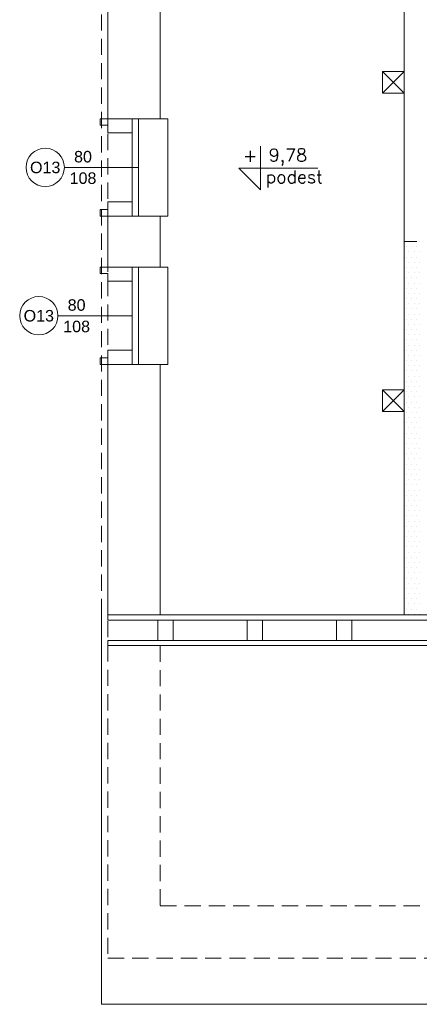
# Model space of a CAD drawing. Header units: millimetres. Extents: x -2274 to 12297, y -16157 to 26321.
# Tile 1 of 256: x -1769 to -1456, y -16157 to -15387. Entities that reach past the tile are written whole.
import ezdxf
from ezdxf.enums import TextEntityAlignment as Align

# ---------------------------------------------------------------- set-up
doc = ezdxf.new("R2010")
doc.units = ezdxf.units.MM
doc.linetypes.add('4002', pattern=[2, 1, -1])
doc.linetypes.add('DASHED', pattern=[19.05, 12.7, -6.35])
for name, color, linetype in [('-LI-WIDOK', 2, 'Continuous'), ('-MEBLE', 1, 'Continuous'), ('PROJEKTOWANE', 5, 'Continuous')]:
    doc.layers.add(name, color=color, linetype=linetype)
doc.layers.add('-ŚCIANY DZIAŁOWE', color=3, linetype='Continuous', lineweight=35)
doc.layers.add('-ŚCIANY NOŚNE', color=4, linetype='Continuous', lineweight=53)
doc.layers.add('DO USU', color=7, linetype='Continuous', true_color=0x969696)
doc.styles.add('ARIAL', font='arial.ttf', dxfattribs={"height": 0.5})
doc.styles.add('SIMPLEX', font='simplex')

msp = doc.modelspace()

# ---------------------------------------------------------------- linework, layer by layer
at = {"layer": '-LI-WIDOK', "color": 253, "linetype": 'DASHED', "lineweight": 13}
for p, q in [((-1699.96, -15000), (-1699.96, -16121)), ((-1704.96, -15268.5), (-1704.96, -15852.5)), ((-1658.96, -15876.5), (-1658.96, -16080)), ((-1658.96, -16080), (-40.96, -16080)), ((-1699.96, -16121), (0.04, -16121))]:
    msp.add_line(p, q, dxfattribs=at)
at = {"layer": '-LI-WIDOK', "color": 253, "lineweight": 13}
for p, q in [((-1704.96, -15852.5), (-1704.96, -16157)), ((-1699.96, -15852.5), (-1051.03, -15852.5)), ((-1699.96, -15852.5), (-1699.96, -15856.5)), ((-1699.96, -15856.5), (-1051.03, -15856.5)), ((-1660.8, -15872.5), (-1660.8, -15856.5)), ((-1660.8, -15856.5), (-1648.8, -15856.5)), ((-1648.8, -15856.5), (-1648.8, -15872.5)), ((-1590.8, -15872.5), (-1590.8, -15856.5)), ((-1590.8, -15856.5), (-1578.8, -15856.5)), ((-1578.8, -15856.5), (-1578.8, -15872.5)), ((-1520.8, -15872.5), (-1520.8, -15856.5)), ((-1520.8, -15856.5), (-1508.8, -15856.5)), ((-1508.8, -15856.5), (-1508.8, -15872.5)), ((-1699.96, -15872.5), (-964.61, -15872.5)), ((-1699.96, -15872.5), (-1699.96, -15876.5)), ((-1699.96, -15876.5), (-960.61, -15876.5)), ((-1648.8, -15872.5), (-1660.8, -15872.5)), ((-1578.8, -15872.5), (-1590.8, -15872.5)), ((-1508.8, -15872.5), (-1520.8, -15872.5)), ((-1704.96, -16157), (5.04, -16157))]:
    msp.add_line(p, q, dxfattribs=at)
at = {"layer": '-MEBLE', "color": 253, "lineweight": 13}
for p, q in [((-1580.3, -15485.83), (-1580.3, -15520.11)), ((-1597.45, -15502.97), (-1535.45, -15502.97)), ((-1597.45, -15502.97), (-1580.3, -15520.11))]:
    msp.add_line(p, q, dxfattribs=at)
at = {"layer": '-ŚCIANY DZIAŁOWE', "color": 253, "lineweight": 13}
for p, q in [((-1467.96, -15852.5), (-1467.96, -15268.5)), ((-1484.96, -15444.5), (-1484.96, -15427.5)), ((-1484.96, -15427.5), (-1467.96, -15427.5)), ((-1484.96, -15427.5), (-1467.96, -15444.5)), ((-1484.96, -15444.5), (-1467.96, -15427.5)), ((-1476.46, -15427.5), (-1467.96, -15427.5)), ((-1467.96, -15427.5), (-1467.96, -15444.5)), ((-1467.96, -15444.5), (-1484.96, -15444.5)), ((-1699.96, -15464.5), (-1705.96, -15464.5)), ((-1705.96, -15464.5), (-1705.96, -15469.5)), ((-1705.96, -15469.5), (-1699.96, -15469.5)), ((-1699.96, -15469.5), (-1699.96, -15475.5)), ((-1680.96, -15475.5), (-1680.96, -15464.5)), ((-1699.96, -15475.5), (-1680.96, -15475.5)), ((-1699.96, -15535.5), (-1699.96, -15529.5)), ((-1699.96, -15529.5), (-1680.96, -15529.5)), ((-1680.96, -15529.5), (-1680.96, -15540.5)), ((-1705.96, -15540.5), (-1705.96, -15535.5)), ((-1705.96, -15535.5), (-1699.96, -15535.5)), ((-1699.96, -15540.5), (-1705.96, -15540.5)), ((-1699.96, -15580.5), (-1705.96, -15580.5)), ((-1705.96, -15580.5), (-1705.96, -15585.5)), ((-1680.96, -15591.5), (-1680.96, -15580.5)), ((-1705.96, -15585.5), (-1699.96, -15585.5)), ((-1699.96, -15585.5), (-1699.96, -15591.5)), ((-1699.96, -15591.5), (-1680.96, -15591.5)), ((-1699.96, -15651.5), (-1699.96, -15645.5)), ((-1699.96, -15645.5), (-1680.96, -15645.5)), ((-1680.96, -15645.5), (-1680.96, -15656.5)), ((-1705.96, -15656.5), (-1705.96, -15651.5)), ((-1705.96, -15651.5), (-1699.96, -15651.5)), ((-1699.96, -15656.5), (-1705.96, -15656.5)), ((-1467.96, -15676.5), (-1484.96, -15676.5)), ((-1484.96, -15676.5), (-1484.96, -15693.5)), ((-1484.96, -15676.5), (-1467.96, -15693.5)), ((-1484.96, -15693.5), (-1467.96, -15676.5)), ((-1467.96, -15693.5), (-1467.96, -15676.5)), ((-1484.96, -15693.5), (-1467.96, -15693.5)), ((-1476.46, -15693.5), (-1467.96, -15693.5))]:
    msp.add_line(p, q, dxfattribs=at)
at = {"layer": '-ŚCIANY NOŚNE', "color": 253, "lineweight": 13}
for p, q in [((-1699.96, -15268.5), (-1699.96, -15464.5)), ((-1658.96, -15268.5), (-1658.96, -15464.5)), ((-1658.96, -15464.5), (-1699.96, -15464.5)), ((-1699.96, -15540.5), (-1699.96, -15580.5)), ((-1658.96, -15540.5), (-1699.96, -15540.5)), ((-1658.96, -15540.5), (-1699.96, -15540.5)), ((-1658.96, -15540.5), (-1699.96, -15540.5)), ((-1658.96, -15540.5), (-1658.96, -15580.5)), ((-1658.96, -15580.5), (-1699.96, -15580.5)), ((-1658.96, -15580.5), (-1699.96, -15580.5)), ((-1658.96, -15580.5), (-1699.96, -15580.5)), ((-1699.96, -15656.5), (-1699.96, -15852.5)), ((-1658.96, -15656.5), (-1699.96, -15656.5)), ((-1658.96, -15656.5), (-1658.96, -15852.5))]:
    msp.add_line(p, q, dxfattribs=at)
at = {"layer": 'DO USU', "color": 253, "linetype": '4002', "lineweight": 13, "ltscale": 10}
for q in [(-1455.96, -15560.5), (-1467.96, -15852.5)]:
    msp.add_line((-1467.96, -15560.5), q, dxfattribs=at)
at = {"layer": 'DO USU', "color": 253, "linetype": 'Continuous', "lineweight": 13, "ltscale": 10}
for p, q in [((-1464.2, -15560.5), (-1464.2, -15560.5)), ((-1460.15, -15560.5), (-1460.15, -15560.5)), ((-1456.1, -15560.5), (-1456.1, -15560.5)), ((-1466.22, -15564.55), (-1466.22, -15564.55)), ((-1464.2, -15568.6), (-1464.2, -15568.6)), ((-1462.17, -15564.55), (-1462.17, -15564.55)), ((-1460.15, -15568.6), (-1460.15, -15568.6)), ((-1458.13, -15564.55), (-1458.13, -15564.55)), ((-1456.1, -15568.6), (-1456.1, -15568.6)), ((-1466.22, -15572.65), (-1466.22, -15572.65)), ((-1464.2, -15576.69), (-1464.2, -15576.69)), ((-1462.17, -15572.65), (-1462.17, -15572.65)), ((-1460.15, -15576.69), (-1460.15, -15576.69)), ((-1458.13, -15572.65), (-1458.13, -15572.65)), ((-1456.1, -15576.69), (-1456.1, -15576.69)), ((-1466.22, -15580.74), (-1466.22, -15580.74)), ((-1464.2, -15584.79), (-1464.2, -15584.79)), ((-1462.17, -15580.74), (-1462.17, -15580.74)), ((-1460.15, -15584.79), (-1460.15, -15584.79)), ((-1458.13, -15580.74), (-1458.13, -15580.74)), ((-1456.1, -15584.79), (-1456.1, -15584.79)), ((-1466.22, -15588.84), (-1466.22, -15588.84)), ((-1464.2, -15592.89), (-1464.2, -15592.89)), ((-1462.17, -15588.84), (-1462.17, -15588.84)), ((-1460.15, -15592.89), (-1460.15, -15592.89)), ((-1458.13, -15588.84), (-1458.13, -15588.84)), ((-1456.1, -15592.89), (-1456.1, -15592.89)), ((-1466.22, -15596.93), (-1466.22, -15596.93)), ((-1462.17, -15596.93), (-1462.17, -15596.93)), ((-1458.13, -15596.93), (-1458.13, -15596.93)), ((-1466.22, -15605.03), (-1466.22, -15605.03)), ((-1464.2, -15600.98), (-1464.2, -15600.98)), ((-1462.17, -15605.03), (-1462.17, -15605.03)), ((-1460.15, -15600.98), (-1460.15, -15600.98)), ((-1458.13, -15605.03), (-1458.13, -15605.03)), ((-1456.1, -15600.98), (-1456.1, -15600.98)), ((-1466.22, -15613.13), (-1466.22, -15613.13)), ((-1464.2, -15609.08), (-1464.2, -15609.08)), ((-1462.17, -15613.13), (-1462.17, -15613.13)), ((-1460.15, -15609.08), (-1460.15, -15609.08)), ((-1458.13, -15613.13), (-1458.13, -15613.13)), ((-1456.1, -15609.08), (-1456.1, -15609.08)), ((-1466.22, -15621.22), (-1466.22, -15621.22)), ((-1464.2, -15617.18), (-1464.2, -15617.18)), ((-1462.17, -15621.22), (-1462.17, -15621.22)), ((-1460.15, -15617.18), (-1460.15, -15617.18)), ((-1458.13, -15621.22), (-1458.13, -15621.22)), ((-1456.1, -15617.18), (-1456.1, -15617.18)), ((-1466.22, -15629.32), (-1466.22, -15629.32)), ((-1464.2, -15625.27), (-1464.2, -15625.27)), ((-1462.17, -15629.32), (-1462.17, -15629.32)), ((-1460.15, -15625.27), (-1460.15, -15625.27)), ((-1458.13, -15629.32), (-1458.13, -15629.32)), ((-1456.1, -15625.27), (-1456.1, -15625.27)), ((-1466.22, -15637.42), (-1466.22, -15637.42)), ((-1464.2, -15633.37), (-1464.2, -15633.37)), ((-1462.17, -15637.42), (-1462.17, -15637.42)), ((-1460.15, -15633.37), (-1460.15, -15633.37)), ((-1458.13, -15637.42), (-1458.13, -15637.42)), ((-1456.1, -15633.37), (-1456.1, -15633.37)), ((-1466.22, -15645.51), (-1466.22, -15645.51)), ((-1464.2, -15641.46), (-1464.2, -15641.46)), ((-1462.17, -15645.51), (-1462.17, -15645.51)), ((-1460.15, -15641.46), (-1460.15, -15641.46)), ((-1458.13, -15645.51), (-1458.13, -15645.51)), ((-1456.1, -15641.46), (-1456.1, -15641.46)), ((-1466.22, -15653.61), (-1466.22, -15653.61)), ((-1464.2, -15649.56), (-1464.2, -15649.56)), ((-1462.17, -15653.61), (-1462.17, -15653.61)), ((-1460.15, -15649.56), (-1460.15, -15649.56)), ((-1458.13, -15653.61), (-1458.13, -15653.61)), ((-1456.1, -15649.56), (-1456.1, -15649.56)), ((-1466.22, -15661.7), (-1466.22, -15661.7)), ((-1464.2, -15657.66), (-1464.2, -15657.66)), ((-1462.17, -15661.7), (-1462.17, -15661.7)), ((-1460.15, -15657.66), (-1460.15, -15657.66)), ((-1458.13, -15661.7), (-1458.13, -15661.7)), ((-1456.1, -15657.66), (-1456.1, -15657.66)), ((-1466.22, -15669.8), (-1466.22, -15669.8)), ((-1464.2, -15665.75), (-1464.2, -15665.75)), ((-1462.17, -15669.8), (-1462.17, -15669.8)), ((-1460.15, -15665.75), (-1460.15, -15665.75)), ((-1458.13, -15669.8), (-1458.13, -15669.8)), ((-1456.1, -15665.75), (-1456.1, -15665.75)), ((-1464.2, -15673.85), (-1464.2, -15673.85)), ((-1460.15, -15673.85), (-1460.15, -15673.85)), ((-1456.1, -15673.85), (-1456.1, -15673.85)), ((-1466.22, -15677.9), (-1466.22, -15677.9)), ((-1464.2, -15681.95), (-1464.2, -15681.95)), ((-1462.17, -15677.9), (-1462.17, -15677.9)), ((-1460.15, -15681.95), (-1460.15, -15681.95)), ((-1458.13, -15677.9), (-1458.13, -15677.9)), ((-1456.1, -15681.95), (-1456.1, -15681.95)), ((-1466.22, -15685.99), (-1466.22, -15685.99)), ((-1464.2, -15690.04), (-1464.2, -15690.04)), ((-1462.17, -15685.99), (-1462.17, -15685.99)), ((-1460.15, -15690.04), (-1460.15, -15690.04)), ((-1458.13, -15685.99), (-1458.13, -15685.99)), ((-1456.1, -15690.04), (-1456.1, -15690.04)), ((-1466.22, -15694.09), (-1466.22, -15694.09)), ((-1464.2, -15698.14), (-1464.2, -15698.14)), ((-1462.17, -15694.09), (-1462.17, -15694.09)), ((-1460.15, -15698.14), (-1460.15, -15698.14)), ((-1458.13, -15694.09), (-1458.13, -15694.09)), ((-1456.1, -15698.14), (-1456.1, -15698.14)), ((-1466.22, -15702.19), (-1466.22, -15702.19)), ((-1464.2, -15706.23), (-1464.2, -15706.23)), ((-1462.17, -15702.19), (-1462.17, -15702.19)), ((-1460.15, -15706.23), (-1460.15, -15706.23)), ((-1458.13, -15702.19), (-1458.13, -15702.19)), ((-1456.1, -15706.23), (-1456.1, -15706.23)), ((-1466.22, -15710.28), (-1466.22, -15710.28)), ((-1464.2, -15714.33), (-1464.2, -15714.33)), ((-1462.17, -15710.28), (-1462.17, -15710.28)), ((-1460.15, -15714.33), (-1460.15, -15714.33)), ((-1458.13, -15710.28), (-1458.13, -15710.28)), ((-1456.1, -15714.33), (-1456.1, -15714.33)), ((-1466.22, -15718.38), (-1466.22, -15718.38)), ((-1464.2, -15722.43), (-1464.2, -15722.43)), ((-1462.17, -15718.38), (-1462.17, -15718.38)), ((-1460.15, -15722.43), (-1460.15, -15722.43)), ((-1458.13, -15718.38), (-1458.13, -15718.38)), ((-1456.1, -15722.43), (-1456.1, -15722.43)), ((-1466.22, -15726.47), (-1466.22, -15726.47)), ((-1464.2, -15730.52), (-1464.2, -15730.52)), ((-1462.17, -15726.47), (-1462.17, -15726.47)), ((-1460.15, -15730.52), (-1460.15, -15730.52)), ((-1458.13, -15726.47), (-1458.13, -15726.47)), ((-1456.1, -15730.52), (-1456.1, -15730.52)), ((-1466.22, -15734.57), (-1466.22, -15734.57)), ((-1464.2, -15738.62), (-1464.2, -15738.62)), ((-1462.17, -15734.57), (-1462.17, -15734.57)), ((-1460.15, -15738.62), (-1460.15, -15738.62)), ((-1458.13, -15734.57), (-1458.13, -15734.57)), ((-1456.1, -15738.62), (-1456.1, -15738.62)), ((-1466.22, -15742.67), (-1466.22, -15742.67)), ((-1464.2, -15746.72), (-1464.2, -15746.72)), ((-1462.17, -15742.67), (-1462.17, -15742.67)), ((-1460.15, -15746.72), (-1460.15, -15746.72)), ((-1458.13, -15742.67), (-1458.13, -15742.67)), ((-1456.1, -15746.72), (-1456.1, -15746.72)), ((-1466.22, -15750.76), (-1466.22, -15750.76)), ((-1464.2, -15754.81), (-1464.2, -15754.81)), ((-1462.17, -15750.76), (-1462.17, -15750.76)), ((-1460.15, -15754.81), (-1460.15, -15754.81)), ((-1458.13, -15750.76), (-1458.13, -15750.76)), ((-1456.1, -15754.81), (-1456.1, -15754.81)), ((-1466.22, -15758.86), (-1466.22, -15758.86)), ((-1462.17, -15758.86), (-1462.17, -15758.86)), ((-1458.13, -15758.86), (-1458.13, -15758.86)), ((-1466.22, -15766.96), (-1466.22, -15766.96)), ((-1464.2, -15762.91), (-1464.2, -15762.91)), ((-1462.17, -15766.96), (-1462.17, -15766.96)), ((-1460.15, -15762.91), (-1460.15, -15762.91)), ((-1458.13, -15766.96), (-1458.13, -15766.96)), ((-1456.1, -15762.91), (-1456.1, -15762.91)), ((-1466.22, -15775.05), (-1466.22, -15775.05)), ((-1464.2, -15771), (-1464.2, -15771)), ((-1462.17, -15775.05), (-1462.17, -15775.05)), ((-1460.15, -15771), (-1460.15, -15771)), ((-1458.13, -15775.05), (-1458.13, -15775.05)), ((-1456.1, -15771), (-1456.1, -15771)), ((-1466.22, -15783.15), (-1466.22, -15783.15)), ((-1464.2, -15779.1), (-1464.2, -15779.1)), ((-1462.17, -15783.15), (-1462.17, -15783.15)), ((-1460.15, -15779.1), (-1460.15, -15779.1)), ((-1458.13, -15783.15), (-1458.13, -15783.15)), ((-1456.1, -15779.1), (-1456.1, -15779.1)), ((-1466.22, -15791.24), (-1466.22, -15791.24)), ((-1464.2, -15787.2), (-1464.2, -15787.2)), ((-1462.17, -15791.24), (-1462.17, -15791.24)), ((-1460.15, -15787.2), (-1460.15, -15787.2)), ((-1458.13, -15791.24), (-1458.13, -15791.24)), ((-1456.1, -15787.2), (-1456.1, -15787.2)), ((-1466.22, -15799.34), (-1466.22, -15799.34)), ((-1464.2, -15795.29), (-1464.2, -15795.29)), ((-1462.17, -15799.34), (-1462.17, -15799.34)), ((-1460.15, -15795.29), (-1460.15, -15795.29)), ((-1458.13, -15799.34), (-1458.13, -15799.34)), ((-1456.1, -15795.29), (-1456.1, -15795.29)), ((-1466.22, -15807.44), (-1466.22, -15807.44)), ((-1464.2, -15803.39), (-1464.2, -15803.39)), ((-1462.17, -15807.44), (-1462.17, -15807.44)), ((-1460.15, -15803.39), (-1460.15, -15803.39)), ((-1458.13, -15807.44), (-1458.13, -15807.44)), ((-1456.1, -15803.39), (-1456.1, -15803.39)), ((-1466.22, -15815.53), (-1466.22, -15815.53)), ((-1464.2, -15811.49), (-1464.2, -15811.49)), ((-1462.17, -15815.53), (-1462.17, -15815.53)), ((-1460.15, -15811.49), (-1460.15, -15811.49)), ((-1458.13, -15815.53), (-1458.13, -15815.53)), ((-1456.1, -15811.49), (-1456.1, -15811.49)), ((-1466.22, -15823.63), (-1466.22, -15823.63)), ((-1464.2, -15819.58), (-1464.2, -15819.58)), ((-1462.17, -15823.63), (-1462.17, -15823.63)), ((-1460.15, -15819.58), (-1460.15, -15819.58)), ((-1458.13, -15823.63), (-1458.13, -15823.63)), ((-1456.1, -15819.58), (-1456.1, -15819.58)), ((-1466.22, -15831.73), (-1466.22, -15831.73)), ((-1464.2, -15827.68), (-1464.2, -15827.68)), ((-1462.17, -15831.73), (-1462.17, -15831.73)), ((-1460.15, -15827.68), (-1460.15, -15827.68)), ((-1458.13, -15831.73), (-1458.13, -15831.73)), ((-1456.1, -15827.68), (-1456.1, -15827.68)), ((-1464.2, -15835.77), (-1464.2, -15835.77)), ((-1460.15, -15835.77), (-1460.15, -15835.77)), ((-1456.1, -15835.77), (-1456.1, -15835.77)), ((-1466.22, -15839.82), (-1466.22, -15839.82)), ((-1464.2, -15843.87), (-1464.2, -15843.87)), ((-1462.17, -15839.82), (-1462.17, -15839.82)), ((-1460.15, -15843.87), (-1460.15, -15843.87)), ((-1458.13, -15839.82), (-1458.13, -15839.82)), ((-1456.1, -15843.87), (-1456.1, -15843.87)), ((-1466.22, -15847.92), (-1466.22, -15847.92)), ((-1464.2, -15851.97), (-1464.2, -15851.97)), ((-1462.17, -15847.92), (-1462.17, -15847.92)), ((-1460.15, -15851.97), (-1460.15, -15851.97)), ((-1458.13, -15847.92), (-1458.13, -15847.92)), ((-1456.1, -15851.97), (-1456.1, -15851.97))]:
    msp.add_line(p, q, dxfattribs=at)
at = {"layer": 'PROJEKTOWANE', "color": 253, "lineweight": 13}
for p, q in [((-1675.96, -15540.5), (-1675.96, -15464.5)), ((-1658.96, -15464.5), (-1652.96, -15464.5)), ((-1652.96, -15464.5), (-1652.96, -15540.5)), ((-1680.96, -15529.5), (-1680.96, -15475.5)), ((-1675.96, -15502.5), (-1733.96, -15502.5)), ((-1652.96, -15540.5), (-1658.96, -15540.5)), ((-1675.96, -15580.5), (-1675.96, -15656.5)), ((-1652.96, -15580.5), (-1658.96, -15580.5)), ((-1652.96, -15656.5), (-1652.96, -15580.5)), ((-1680.96, -15591.5), (-1680.96, -15645.5)), ((-1680.96, -15618.5), (-1738.96, -15618.5)), ((-1658.96, -15656.5), (-1652.96, -15656.5))]:
    msp.add_line(p, q, dxfattribs=at)
for centre in [(-1748.96, -15502.5), (-1753.96, -15618.5)]:
    msp.add_circle(centre, 15, dxfattribs=at)

# ---------------------------------------------------------------- texts
at = {"layer": '-LI-WIDOK', "color": 253, "lineweight": 13, "style": 'SIMPLEX'}
for s, p in [('+', (-1588.43, -15493.21)), ('9,78', (-1558.95, -15494.36)), ('podest', (-1553.95, -15511.5))]:
    msp.add_text(s, height=10, dxfattribs=at).set_placement(p, align=Align.MIDDLE)
at = {"layer": 'PROJEKTOWANE', "color": 253, "lineweight": 13, "style": 'ARIAL'}
for s, p in [('80', (-1719.36, -15494.1)), ('O13', (-1748.96, -15502.5)), ('108', (-1719.36, -15510.88)), ('80', (-1724.36, -15610.1)), ('O13', (-1753.96, -15618.5)), ('108', (-1724.36, -15626.88))]:
    msp.add_text(s, height=9, dxfattribs=at).set_placement(p, align=Align.MIDDLE_CENTER)

doc.saveas('drawing.dxf')
